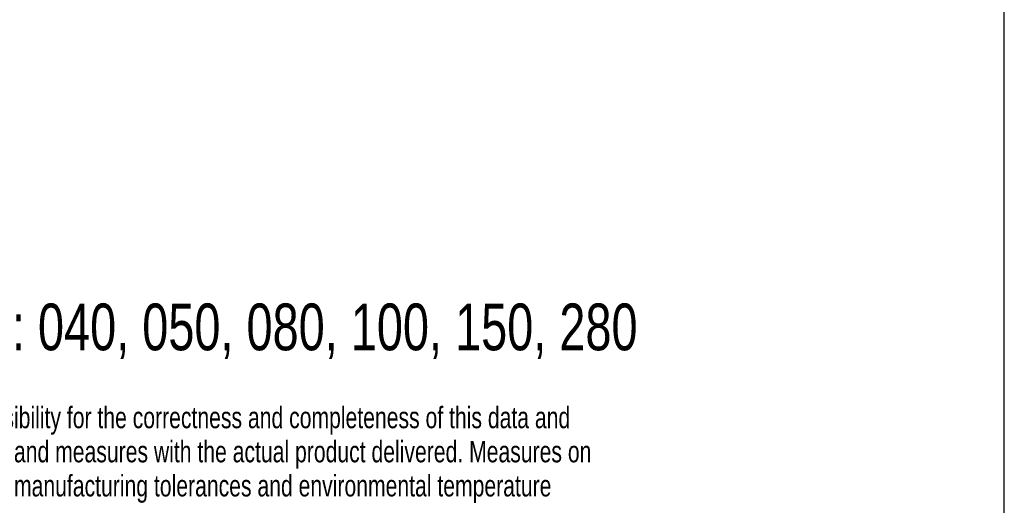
# Model space of a CAD drawing. Header units: millimetres. Extents: x 11 to 411, y 5 to 292.
# Tile 8 of 9: x 277 to 411, y 75 to 141. Entities that reach past the tile are written whole.
import ezdxf

# ---------------------------------------------------------------- set-up
doc = ezdxf.new("R2010")
doc.units = ezdxf.units.MM
doc.layers.add('1', color=7, linetype='Continuous')
doc.styles.add('SLDTEXTSTYLE0', font='TXT', dxfattribs={"width": 0.738397})
doc.styles.add('SLDTEXTSTYLE1', font='TXT', dxfattribs={"width": 0.75})

# ---------------------------------------------------------------- blocks, each defined once
blk = doc.blocks.new('SW_NOTE_0')
at = {"layer": '1', "color": 0, "char_height": 2.9104, "attachment_point": 1, "style": 'SLDTEXTSTYLE0'}
for s, insert in [('MOBOTIX does not take responsibility for the correctness and completeness of this data and', (0, 3.75)), ('recommends to verify the design and measures with the actual product delivered. Measures on', (0, -0.88)), ('goods delivered may vary due to manufacturing tolerances and environmental temperature', (0, -5.51))]:
    blk.add_mtext(s, dxfattribs=dict(at, insert=insert))

msp = doc.modelspace()

# ---------------------------------------------------------------- linework, layer by layer
at = {"layer": '1', "color": 7}
msp.add_line((410.588, 5.166), (410.588, 292.166), dxfattribs=at)

# ---------------------------------------------------------------- block references
at = {"layer": '1'}
msp.add_blockref('SW_NOTE_0', (233.738, 84.836), dxfattribs=at)

# ---------------------------------------------------------------- texts
at = {"layer": '1', "insert": (233.311, 102.607), "char_height": 6.35, "attachment_point": 1, "style": 'SLDTEXTSTYLE1'}
msp.add_mtext('Only for lenses: 040, 050, 080, 100, 150, 280', dxfattribs=at)

doc.saveas('drawing.dxf')
